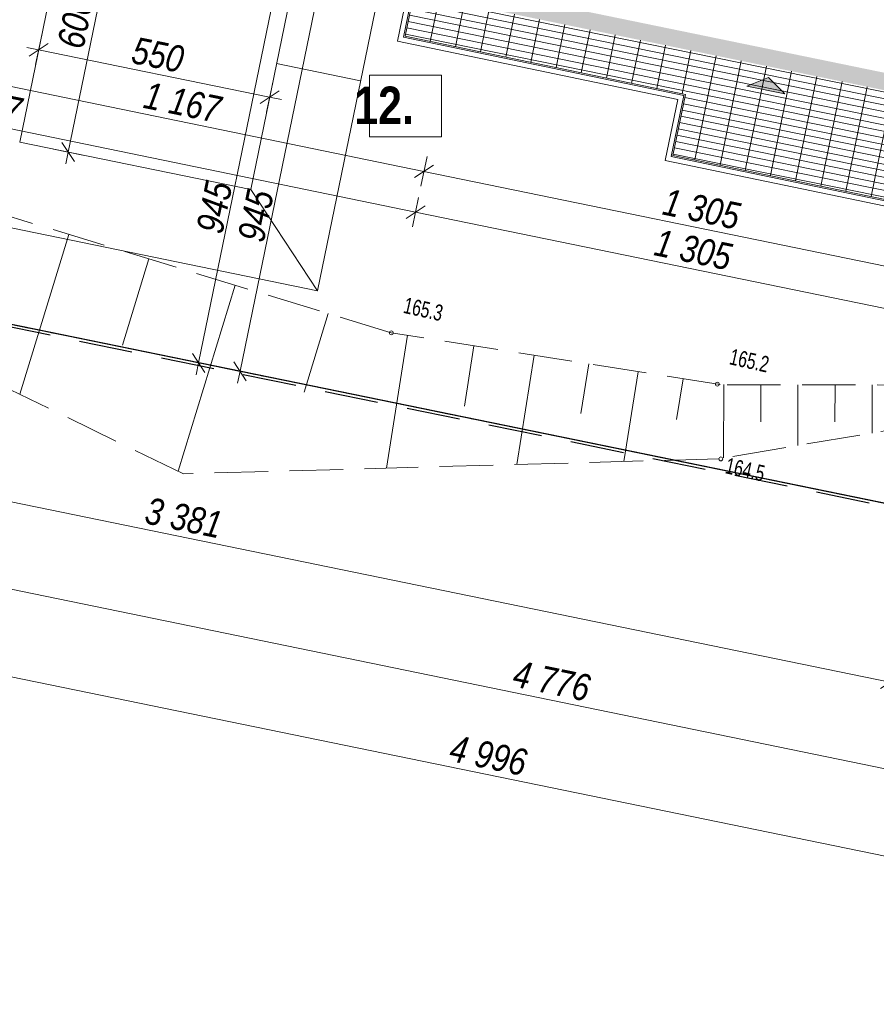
# Model space of a CAD drawing. Header units: millimetres. Extents: x -2869190 to 831897, y -1534405 to -3798.
# Tile 12 of 49: x 23239 to 43218, y -733939 to -710972. Entities that reach past the tile are written whole.
import ezdxf
from ezdxf.xclip import XClip

# ---------------------------------------------------------------- set-up
doc = ezdxf.new("R2010")
doc.units = ezdxf.units.MM
doc.header["$MEASUREMENT"] = 0
doc.header["$XCLIPFRAME"] = 0
for name, pattern in [('1_OTRK', [1750, 1250, -500]), ('1_OTRKG', [1750, 1250, -500]), ('GUZ', [1000, 500, -500]), ('Przerywana długa', [1950, 1250, -700])]:
    doc.linetypes.add(name, pattern=pattern)
for name, color, linetype, lineweight in [('0_Nr_pióra__101', 7, 'Continuous', 5), ('Mapa robocza Poniatowa_1_Dzialki_Nr_pióra__7', 7, 'Continuous', 18), ('Mapa robocza Poniatowa_1_OTR_L_1_Nr_pióra__7', 7, 'Continuous', 18), ('Mapa robocza Poniatowa_1_OTR_T_1_Nr_pióra__7', 7, 'Continuous', 18), ('Mapa robocza Poniatowa_1_Uzytki_Nr_pióra__90', 3, 'Continuous', 18), ('PZT_Nr_pióra__1', 7, 'Continuous', 13), ('PZT_Nr_pióra__101', 7, 'Continuous', 5), ('PZT_Nr_pióra__243', 100, 'Continuous', 25), ('WOD-KAN zbiornik deszcz_Nr_pióra__41', 7, 'Continuous', 15), ('Wymiarowanie - PZT_Nr_pióra__101', 7, 'Continuous', 5), ('Wymiarowanie - PZT_Nr_pióra__161', 7, 'Continuous', 5)]:
    doc.layers.add(name, color=color, linetype=linetype, lineweight=lineweight)
doc.layers.add('PZT', color=7, linetype='Continuous')
doc.layers.add('Wymiarowanie - PZT', color=7, linetype='Continuous')
doc.layers.add('PZT_Nr_pióra__205', color=7, linetype='Continuous', lineweight=5, true_color=0x858585)
doc.layers.add('PZT_Nr_pióra__215', color=7, linetype='Continuous', lineweight=30, true_color=0xd90005)
doc.styles.add('GENERATED_STYLE_1', font='txt')
doc.styles.add('GENERATED_STYLE_3', font='txt')
doc.styles.add('GENERATED_STYLE_6', font='ARIALN.TTF')
doc.dimstyles.new('GENERATED_STYLE__1', dxfattribs={"dimtxt": 625, "dimasz": 356.25, "dimexe": 0.18, "dimexo": 0, "dimgap": 0.09, "dimtad": 1, "dimdec": 0, "dimlfac": 0.1, "dimzin": 0, "dimdsep": 46, "dimtxsty": 'GENERATED_STYLE_3', "dimblk": 'ARROWHEAD_6', "dimblk1": 'ARROWHEAD_6', "dimblk2": 'ARROWHEAD_6', "dimcen": 0.09, "dimclrd": 7, "dimclre": 7, "dimclrt": 7, "dimadec": 1, "dimazin": 0, "dimtfac": 1, "dimtdec": 4, "dimtmove": 0, "dimatfit": 3, "dimfxl": 0, "dimtolj": 1, "dimtzin": 0, "dimarcsym": 0})
doc.dimstyles.new('GENERATED_STYLE__2', dxfattribs={"dimtxt": 625, "dimasz": 356.25, "dimexe": 0.18, "dimexo": 0, "dimgap": 0.09, "dimtad": 1, "dimdec": 0, "dimlfac": 0.1, "dimzin": 0, "dimdsep": 46, "dimtxsty": 'GENERATED_STYLE_3', "dimblk": 'ARROWHEAD_6', "dimblk1": 'ARROWHEAD_6', "dimblk2": 'ARROWHEAD_6', "dimcen": 0.09, "dimclrd": 7, "dimclre": 7, "dimclrt": 7, "dimadec": 1, "dimazin": 0, "dimtfac": 1, "dimtdec": 4, "dimtmove": 2, "dimatfit": 3, "dimfxl": 0, "dimtolj": 1, "dimtzin": 0, "dimarcsym": 0})

# ---------------------------------------------------------------- blocks, each defined once
blk = doc.blocks.new('Rysunek_1_1', base_point=(-1018646, -779702))
at = {"layer": 'Mapa robocza Poniatowa_1_Dzialki_Nr_pióra__7', "linetype": 'Continuous'}
blk.add_line((11237, -715665), (60177, -725685), dxfattribs=at)
at = {"layer": 'Mapa robocza Poniatowa_1_OTR_L_1_Nr_pióra__7', "linetype": '1_OTRKG'}
for p, q in [((31907, -718275), (21287, -715035)), ((39577, -719485), (31907, -718275)), ((49737, -719505), (39577, -719485))]:
    blk.add_line(p, q, dxfattribs=at)
at = {"layer": 'Mapa robocza Poniatowa_1_OTR_L_1_Nr_pióra__7', "linetype": 'Continuous'}
for p, q in [((24383, -715979), (23245, -719710)), ((26249, -716548), (25635, -718561)), ((28261, -717162), (26936, -721506)), ((30433, -717825), (29872, -719663)), ((32283, -718334), (31794, -721432)), ((33832, -718578), (33610, -719983)), ((35236, -718800), (34835, -721346)), ((36510, -719001), (36327, -720155)), ((37664, -719183), (37334, -721276)), ((38711, -719348), (38561, -720297)), ((39661, -719485), (39657, -721193)), ((40526, -719487), (40524, -720352)), ((41391, -719488), (41388, -720903)), ((42256, -719490), (42254, -720355)), ((43121, -719492), (43119, -720613))]:
    blk.add_line(p, q, dxfattribs=at)
at = {"layer": 'Mapa robocza Poniatowa_1_OTR_L_1_Nr_pióra__7', "linetype": '1_OTRK'}
for p, q in [((27057, -721565), (18837, -717565)), ((49737, -719505), (39527, -721215)), ((39527, -721215), (27057, -721565))]:
    blk.add_line(p, q, dxfattribs=at)
at = {"layer": 'Mapa robocza Poniatowa_1_OTR_T_1_Nr_pióra__7', "linetype": 'Continuous'}
for centre in [(31907, -718275), (39511, -719474), (39592, -721217)]:
    blk.add_circle(centre, 45, dxfattribs=at)
at = {"layer": 'Mapa robocza Poniatowa_1_Uzytki_Nr_pióra__90', "linetype": 'GUZ'}
blk.add_line((11237, -715665), (60177, -725685), dxfattribs=at)
at = {"layer": 'Mapa robocza Poniatowa_1_OTR_T_1_Nr_pióra__7', "linetype": 'Continuous', "char_height": 375, "rotation": 347.4, "style": 'GENERATED_STYLE_1'}
for s, insert, attachment_point in [('\\A1;{\\W0.700000x;\\fArial|b0|i0|c238|p38;165.3}', (32164, -717811), 7), ('\\A1;{\\W0.700000x;\\fArial|b0|i0|c238|p38;165.2}', (39769, -719010), 7), ('\\A1;{\\W0.700000x;\\fArial|b0|i0|c238|p38;164.5}', (39754, -721181), 1)]:
    blk.add_mtext(s, dxfattribs=dict(at, insert=insert, attachment_point=attachment_point))
blk = doc.blocks.new('Symbol wejścia 19_2')
at = {"layer": 'PZT_Nr_pióra__1', "linetype": 'Continuous', "lineweight": 0, "true_color": 0xffffff}
blk.add_hatch(color=7, dxfattribs=at).paths.add_polyline_path([(0, 0), (900, 0), (450, 300)])
at = {"layer": 'PZT_Nr_pióra__1', "linetype": 'Continuous'}
for p, q in [((0, 0), (450, 300)), ((900, 0), (450, 300)), ((0, 0), (900, 0))]:
    blk.add_line(p, q, dxfattribs=at)
blk = doc.blocks.new('*D11')
at = {"layer": 'Wymiarowanie - PZT_Nr_pióra__101', "linetype": 'Continuous'}
for p, q in [((10021, -721584), (12172, -722025)), ((12101, -722370), (12242, -721681)), ((12172, -722025), (58955, -731636)), ((58884, -731980), (59025, -731291)), ((58955, -731636), (59230, -731692))]:
    blk.add_line(p, q, dxfattribs=at)
at = {"layer": 'Wymiarowanie - PZT_Nr_pióra__161', "linetype": 'Continuous'}
for p, q in [((12393, -721880), (11950, -722171)), ((58733, -731782), (59176, -731490))]:
    blk.add_line(p, q, dxfattribs=at)
at = {"layer": 'Wymiarowanie - PZT_Nr_pióra__101', "insert": (34707, -726527), "char_height": 625, "attachment_point": 7, "rotation": 348.3916, "style": 'GENERATED_STYLE_3'}
blk.add_mtext('\\A1;{\\fArial Narrow|b0|i1|c238|p34;4\xa0776}', dxfattribs=at)
blk = doc.blocks.new('ARROWHEAD_6')
at = {"color": 0, "linetype": 'Continuous', "lineweight": 0}
for p, q in [((0, 0), (-1, 0)), ((-0.5, -0.5), (0.5, 0.5))]:
    blk.add_line(p, q, dxfattribs=at)
blk = doc.blocks.new('*D14')
at = {"layer": 'Wymiarowanie - PZT_Nr_pióra__101', "linetype": 'Continuous'}
for p, q in [((7208, -706405), (13495, -675605)), ((5553, -714513), (7208, -706405)), ((7553, -706476), (6864, -706335)), ((5898, -714584), (5209, -714443)), ((5497, -714789), (5553, -714513))]:
    blk.add_line(p, q, dxfattribs=at)
at = {"layer": 'Wymiarowanie - PZT_Nr_pióra__161', "linetype": 'Continuous'}
for p, q in [((7062, -706184), (7354, -706627)), ((5407, -714292), (5699, -714734))]:
    blk.add_line(p, q, dxfattribs=at)
at = {"layer": 'Wymiarowanie - PZT_Nr_pióra__101', "insert": (6138, -711022), "char_height": 625, "attachment_point": 7, "rotation": 78.4637, "style": 'GENERATED_STYLE_3'}
blk.add_mtext('\\A1;{\\fArial Narrow|b0|i1|c238|p34;828}', dxfattribs=at)
blk = doc.blocks.new('*D15')
at = {"layer": 'Wymiarowanie - PZT_Nr_pióra__101', "linetype": 'Continuous'}
for p, q in [((13495, -675605), (13551, -675329)), ((7208, -706405), (13495, -675605)), ((13839, -675675), (13150, -675535))]:
    blk.add_line(p, q, dxfattribs=at)
at = {"layer": 'Wymiarowanie - PZT_Nr_pióra__161', "linetype": 'Continuous'}
for p, q in [((13641, -675826), (13349, -675384)), ((7062, -706184), (7354, -706627))]:
    blk.add_line(p, q, dxfattribs=at)
at = {"layer": 'Wymiarowanie - PZT_Nr_pióra__101', "insert": (10049, -691862), "char_height": 625, "attachment_point": 7, "rotation": 78.4637, "style": 'GENERATED_STYLE_3'}
blk.add_mtext('\\A1;{\\fArial Narrow|b0|i1|c238|p34;3\xa0144}', dxfattribs=at)
blk = doc.blocks.new('*D16')
at = {"layer": 'Wymiarowanie - PZT_Nr_pióra__101', "linetype": 'Continuous'}
for p, q in [((10353, -719969), (10494, -719280)), ((10148, -719568), (10424, -719625)), ((10424, -719625), (43537, -726427)), ((43467, -726771), (43608, -726083))]:
    blk.add_line(p, q, dxfattribs=at)
at = {"layer": 'Wymiarowanie - PZT_Nr_pióra__161', "linetype": 'Continuous'}
for p, q in [((10645, -719479), (10202, -719771)), ((43759, -726281), (43316, -726573))]:
    blk.add_line(p, q, dxfattribs=at)
at = {"layer": 'Wymiarowanie - PZT_Nr_pióra__101', "insert": (26124, -722722), "char_height": 625, "attachment_point": 7, "rotation": 348.3916, "style": 'GENERATED_STYLE_3'}
blk.add_mtext('\\A1;{\\fArial Narrow|b0|i1|c238|p34;3\xa0381}', dxfattribs=at)
blk = doc.blocks.new('*D18')
at = {"layer": 'Wymiarowanie - PZT_Nr_pióra__101', "linetype": 'Continuous'}
for p, q in [((9401, -705663), (11262, -696544)), ((7513, -714913), (9401, -705663)), ((9745, -705734), (9056, -705593)), ((7857, -714984), (7168, -714843)), ((7457, -715189), (7513, -714913))]:
    blk.add_line(p, q, dxfattribs=at)
at = {"layer": 'Wymiarowanie - PZT_Nr_pióra__161', "linetype": 'Continuous'}
for p, q in [((9255, -705442), (9547, -705885)), ((7367, -714692), (7659, -715134))]:
    blk.add_line(p, q, dxfattribs=at)
at = {"layer": 'Wymiarowanie - PZT_Nr_pióra__101', "insert": (8214, -710851), "char_height": 625, "attachment_point": 7, "rotation": 78.4637, "style": 'GENERATED_STYLE_3'}
blk.add_mtext('\\A1;{\\fArial Narrow|b0|i1|c238|p34;944}', dxfattribs=at)
blk = doc.blocks.new('*D24')
at = {"layer": 'Wymiarowanie - PZT_Nr_pióra__101', "linetype": 'Continuous'}
for p, q in [((9548, -723887), (9690, -723198)), ((9343, -723486), (9619, -723543)), ((9619, -723543), (58552, -733595)), ((58481, -733939), (58623, -733251)), ((58552, -733595), (58828, -733652))]:
    blk.add_line(p, q, dxfattribs=at)
at = {"layer": 'Wymiarowanie - PZT_Nr_pióra__161', "linetype": 'Continuous'}
for p, q in [((9840, -723397), (9397, -723689)), ((58331, -733741), (58774, -733449))]:
    blk.add_line(p, q, dxfattribs=at)
at = {"layer": 'Wymiarowanie - PZT_Nr_pióra__101', "insert": (33229, -728265), "char_height": 625, "attachment_point": 7, "rotation": 348.3916, "style": 'GENERATED_STYLE_3'}
blk.add_mtext('\\A1;{\\fArial Narrow|b0|i1|c238|p34;4\xa0996}', dxfattribs=at)
blk = doc.blocks.new('*D51')
at = {"layer": 'Wymiarowanie - PZT_Nr_pióra__101', "linetype": 'Continuous'}
for p, q in [((30279, -709921), (32151, -700803)), ((28378, -719174), (30279, -709921)), ((30623, -709991), (29934, -709850)), ((28722, -719245), (28033, -719103)), ((28321, -719450), (28378, -719174))]:
    blk.add_line(p, q, dxfattribs=at)
at = {"layer": 'Wymiarowanie - PZT_Nr_pióra__161', "linetype": 'Continuous'}
for p, q in [((30133, -709699), (30424, -710142)), ((28232, -718953), (28524, -719395))]:
    blk.add_line(p, q, dxfattribs=at)
at = {"layer": 'Wymiarowanie - PZT_Nr_pióra__101', "insert": (28937, -716194), "char_height": 625, "attachment_point": 7, "rotation": 78.3916, "style": 'GENERATED_STYLE_3'}
blk.add_mtext('\\A1;{\\fArial Narrow|b0|i1|c238|p34;945}', dxfattribs=at)
blk = doc.blocks.new('*D58')
at = {"layer": 'Wymiarowanie - PZT_Nr_pióra__101', "linetype": 'Continuous'}
for p, q in [((12059, -711626), (12201, -710937)), ((11854, -711225), (12130, -711281)), ((12130, -711281), (32473, -715460)), ((32402, -715804), (32544, -715116)), ((32473, -715460), (45251, -718085))]:
    blk.add_line(p, q, dxfattribs=at)
at = {"layer": 'Wymiarowanie - PZT_Nr_pióra__161', "linetype": 'Continuous'}
for p, q in [((12351, -711135), (11909, -711427)), ((32694, -715314), (32252, -715606))]:
    blk.add_line(p, q, dxfattribs=at)
at = {"layer": 'Wymiarowanie - PZT_Nr_pióra__101', "insert": (21445, -713067), "char_height": 625, "attachment_point": 7, "rotation": 348.3916, "style": 'GENERATED_STYLE_3'}
blk.add_mtext('\\A1;{\\fArial Narrow|b0|i1|c238|p34;2\xa0077}', dxfattribs=at)
blk = doc.blocks.new('*D59')
at = {"layer": 'Wymiarowanie - PZT_Nr_pióra__101', "linetype": 'Continuous'}
for p, q in [((12130, -711281), (32473, -715460)), ((32402, -715804), (32544, -715116)), ((32473, -715460), (45251, -718085)), ((45180, -718429), (45322, -717741)), ((45251, -718085), (61071, -721335))]:
    blk.add_line(p, q, dxfattribs=at)
at = {"layer": 'Wymiarowanie - PZT_Nr_pióra__161', "linetype": 'Continuous'}
for p, q in [((32694, -715314), (32252, -715606)), ((45473, -717939), (45030, -718231))]:
    blk.add_line(p, q, dxfattribs=at)
at = {"layer": 'Wymiarowanie - PZT_Nr_pióra__101', "insert": (38006, -716469), "char_height": 625, "attachment_point": 7, "rotation": 348.3916, "style": 'GENERATED_STYLE_3'}
blk.add_mtext('\\A1;{\\fArial Narrow|b0|i1|c238|p34;1\xa0305}', dxfattribs=at)
blk = doc.blocks.new('*D74')
at = {"layer": 'Wymiarowanie - PZT_Nr_pióra__101', "linetype": 'Continuous'}
for p, q in [((29313, -709722), (31186, -700605)), ((29658, -709793), (28969, -709651)), ((27412, -718976), (29313, -709722)), ((27757, -719047), (27068, -718906)), ((27356, -719252), (27412, -718976))]:
    blk.add_line(p, q, dxfattribs=at)
at = {"layer": 'Wymiarowanie - PZT_Nr_pióra__161', "linetype": 'Continuous'}
for p, q in [((29167, -709501), (29459, -709944)), ((27266, -718755), (27558, -719198))]:
    blk.add_line(p, q, dxfattribs=at)
at = {"layer": 'Wymiarowanie - PZT_Nr_pióra__101', "insert": (27971, -715996), "char_height": 625, "attachment_point": 7, "rotation": 78.3916, "style": 'GENERATED_STYLE_3'}
blk.add_mtext('\\A1;{\\fArial Narrow|b0|i1|c238|p34;945}', dxfattribs=at)
blk = doc.blocks.new('*D83')
at = {"layer": 'Wymiarowanie - PZT_Nr_pióra__101', "linetype": 'Continuous'}
for p, q in [((32739, -714166), (32597, -714854)), ((45446, -717135), (32668, -714510)), ((45517, -716790), (45376, -717479)), ((56192, -719342), (45446, -717135))]:
    blk.add_line(p, q, dxfattribs=at)
at = {"layer": 'Wymiarowanie - PZT_Nr_pióra__161', "linetype": 'Continuous'}
for p, q in [((32447, -714656), (32889, -714364)), ((45225, -717281), (45668, -716989))]:
    blk.add_line(p, q, dxfattribs=at)
at = {"layer": 'Wymiarowanie - PZT_Nr_pióra__101', "insert": (38201, -715519), "char_height": 625, "attachment_point": 7, "rotation": 348.3916, "style": 'GENERATED_STYLE_3'}
blk.add_mtext('\\A1;{\\fArial Narrow|b0|i1|c238|p34;1\xa0305}', dxfattribs=at)
blk = doc.blocks.new('*D84')
at = {"layer": 'Wymiarowanie - PZT_Nr_pióra__101', "linetype": 'Continuous'}
for p, q in [((21304, -711817), (21163, -712505)), ((32668, -714510), (21233, -712161)), ((32739, -714166), (32597, -714854)), ((45446, -717135), (32668, -714510))]:
    blk.add_line(p, q, dxfattribs=at)
at = {"layer": 'Wymiarowanie - PZT_Nr_pióra__161', "linetype": 'Continuous'}
for p, q in [((21012, -712307), (21455, -712015)), ((32447, -714656), (32889, -714364))]:
    blk.add_line(p, q, dxfattribs=at)
at = {"layer": 'Wymiarowanie - PZT_Nr_pióra__101', "insert": (26094, -713032), "char_height": 625, "attachment_point": 7, "rotation": 348.3916, "style": 'GENERATED_STYLE_3'}
blk.add_mtext('\\A1;{\\fArial Narrow|b0|i1|c238|p34;1\xa0167}', dxfattribs=at)
blk = doc.blocks.new('*D85')
at = {"layer": 'Wymiarowanie - PZT_Nr_pióra__101', "linetype": 'Continuous'}
for p, q in [((18953, -711334), (18812, -712022)), ((21233, -712161), (18882, -711678)), ((21304, -711817), (21163, -712505)), ((32668, -714510), (21233, -712161))]:
    blk.add_line(p, q, dxfattribs=at)
at = {"layer": 'Wymiarowanie - PZT_Nr_pióra__161', "linetype": 'Continuous'}
for p, q in [((18661, -711824), (19104, -711532)), ((21012, -712307), (21455, -712015))]:
    blk.add_line(p, q, dxfattribs=at)
at = {"layer": 'Wymiarowanie - PZT_Nr_pióra__101', "insert": (19495, -711676), "char_height": 625, "attachment_point": 7, "rotation": 348.3916, "style": 'GENERATED_STYLE_3'}
blk.add_mtext('\\A1;{\\fArial Narrow|b0|i1|c238|p34;240}', dxfattribs=at)
blk = doc.blocks.new('*D101')
at = {"layer": 'Wymiarowanie - PZT_Nr_pióra__101', "linetype": 'Continuous'}
for p, q in [((23611, -712018), (23752, -711329)), ((23406, -711617), (23681, -711674)), ((23681, -711674), (29069, -712780)), ((28998, -713125), (29140, -712436)), ((29069, -712780), (29344, -712837))]:
    blk.add_line(p, q, dxfattribs=at)
at = {"layer": 'Wymiarowanie - PZT_Nr_pióra__161', "linetype": 'Continuous'}
for p, q in [((23903, -711528), (23460, -711819)), ((28847, -712926), (29290, -712634))]:
    blk.add_line(p, q, dxfattribs=at)
at = {"layer": 'Wymiarowanie - PZT_Nr_pióra__101', "insert": (25813, -711984), "char_height": 625, "attachment_point": 7, "rotation": 348.3916, "style": 'GENERATED_STYLE_3'}
blk.add_mtext('\\A1;{\\fArial Narrow|b0|i1|c238|p34;550}', dxfattribs=at)
blk = doc.blocks.new('*D102')
at = {"layer": 'Wymiarowanie - PZT_Nr_pióra__101', "linetype": 'Continuous'}
for p, q in [((25575, -708183), (25632, -707908)), ((24368, -714060), (25575, -708183)), ((25920, -708254), (25231, -708112)), ((24713, -714131), (24024, -713990)), ((24312, -714336), (24368, -714060))]:
    blk.add_line(p, q, dxfattribs=at)
at = {"layer": 'Wymiarowanie - PZT_Nr_pióra__161', "linetype": 'Continuous'}
for p, q in [((25721, -708404), (25430, -707962)), ((24222, -713839), (24514, -714282))]:
    blk.add_line(p, q, dxfattribs=at)
at = {"layer": 'Wymiarowanie - PZT_Nr_pióra__101', "insert": (24729, -711684), "char_height": 625, "attachment_point": 7, "rotation": 78.3916, "style": 'GENERATED_STYLE_3'}
blk.add_mtext('\\A1;{\\fArial Narrow|b0|i1|c238|p34;600}', dxfattribs=at)
blk = doc.blocks.new('Etykieta_11', base_point=(32240, -713707))
at = {"layer": '0_Nr_pióra__101', "linetype": 'Continuous'}
for p, q in [((33080, -712263), (31400, -712263)), ((31400, -712263), (31400, -713704)), ((33080, -713704), (33080, -712263)), ((31400, -713704), (33080, -713704))]:
    blk.add_line(p, q, dxfattribs=at)
at = {"layer": '0_Nr_pióra__101', "insert": (33080, -712533), "char_height": 875, "attachment_point": 3, "style": 'GENERATED_STYLE_6'}
blk.add_mtext('\\A1;{\\pt0,101000;\\fArial Narrow|b1|i0|c238|p34;12. \\fArial Narrow|b1|i0|c238|p34;\\A1{\\H.66x;\\S^  ;}\\fArial Narrow|b1|i0|c238|p34;\\fArial Narrow|b1|i0|c238|p34;\\A1{\\H.66x;\\S^  ;}\\fArial Narrow|b1|i0|c238|p34;\\fArial Narrow|b1|i0|c238|p34;\\fArial Narrow|b1|i0|c238|p34;\\fArial Narrow|b1|i0|c238|p34;\\fArial Narrow|b1|i0|c238|p34;\\fArial Narrow|b1|i0|c238|p34;\\fArial Narrow|b1|i0|c238|p34;\\fArial Narrow|b1|i0|c238|p34;\\fArial Narrow|b1|i0|c238|p34;\\fArial Narrow|b1|i0|c238|p34;\\fArial Narrow|b1|i0|c238|p34;\\fArial Narrow|b1|i0|c238|p34;\\fArial Narrow|b1|i0|c238|p34;\\fArial Narrow|b1|i0|c238|p34;\\fArial Narrow|b1|i0|c238|p34;\\fArial Narrow|b1|i0|c238|p34;\\fArial Narrow|b1|i0|c238|p34;\\fArial Narrow|b1|i0|c238|p34;\\fArial Narrow|b1|i0|c238|p34;\\fArial Narrow|b1|i0|c238|p34;\\fArial Narrow|b1|i0|c238|p34;\\fArial Narrow|b1|i0|c238|p34;\\fArial Narrow|b1|i0|c238|p34;\\fArial Narrow|b1|i0|c238|p34;\\fArial Narrow|b1|i0|c238|p34;\\fArial Narrow|b1|i0|c238|p34;}', dxfattribs=at)

msp = doc.modelspace()

# ---------------------------------------------------------------- hatches: boundary and pattern name
at = {"layer": 'PZT_Nr_pióra__1', "linetype": 'Continuous'}
h = msp.add_hatch(color=256, dxfattribs=at)
h.paths.add_polyline_path([(35348.8, -701460.2), (48127, -704085.2), (46254.1, -713202.3), (33475.9, -710577.4)])
h.paths.add_polyline_path([(47749.2, -704334.2), (35597.9, -701838), (33869.9, -710249.9), (46021.2, -712746.1)], flags=0)
at = {"layer": 'PZT_Nr_pióra__205', "linetype": 'Continuous'}
h = msp.add_hatch(dxfattribs=at)
h.set_pattern_fill('Siatka_60_kopia', color=256, style=0, pattern_type=2)
h.set_pattern_definition([(348.5, (0, 0), (29.90519, 146.988706), []), (78.5, (0, 0), (-587.9548, 119.62076), [])])
h.paths.add_polyline_path([(17404.4, -696552), (17621.7, -695494.1), (17876.7, -695546.5, 0.4142136), (18290, -695274.1), (18315.4, -696739.2), (17279.1, -701783.8), (30894.1, -704581.1), (31779.1, -700366.3, -0.4139475), (32586.9, -699824.1), (48553, -703110.5, -0.3485175), (49008.4, -703871.7), (47159.2, -712873.2), (47305.8, -712903.3), (47275.6, -713050.2), (50802, -713774.6), (50832.2, -713627.7), (50979.1, -713657.9), (51955, -708907.1), (55481.4, -709631.5), (56155.5, -706350), (56155.6, -706350, -1.0581874), (56841, -706490.8), (56841.2, -706490.8), (56167.1, -709772.3), (59987.3, -710557.1), (61023.6, -705512.4), (60876.7, -705482.2), (61193.1, -703941.9, 0.3923424), (61560.8, -704498), (62151, -704621.1), (60592.1, -712209.6), (57776, -711631.1), (56494.2, -717870.8), (53739.1, -717304.8), (38472, -714136.4), (38766.6, -712716.6), (32226, -711359.2), (33050.9, -707351.3), (26370.9, -705979.1), (26659.2, -704578.5), (16197.1, -702429.3)])
h.paths.add_polyline_path([(31341.5, -705875.4), (32317, -701126.3), (35291.9, -701737.4), (35348.8, -701460.2), (48127, -704085.2), (46254.1, -713202.3), (33475.9, -710577.4), (34316.3, -706486.5)], flags=0)

# ---------------------------------------------------------------- linework, layer by layer
at = {"layer": 'PZT_Nr_pióra__1', "linetype": 'Continuous'}
msp.add_line((31189, -712398.8), (29229.9, -711996.4), dxfattribs=at)
at = {"layer": 'PZT_Nr_pióra__101', "linetype": 'Continuous', "flags": 128}
for points in [[(53855.4, -717482.2), (38292.6, -714252.4), (38587.3, -712832.6), (32048.9, -711475.6), (32873.7, -707468.3), (26194.2, -706093.5), (26482, -704695.2), (16020, -702546), (17505, -695317)], [(53768.5, -717310.9), (53762.3, -717340.3), (38436.5, -714159.6), (38731.1, -712739.9), (32190.6, -711382.5), (33015.4, -707374.7), (26336, -706000), (26623.8, -704601.8), (16161.7, -702452.6), (17598.4, -695458.7)], [(53739.1, -717304.8), (38472, -714136.4), (38766.6, -712716.6), (32226, -711359.2), (33050.9, -707351.3), (26370.9, -705979.1), (26659.2, -704578.5), (16197.1, -702429.3), (17621.7, -695494.1)], [(30289.1, -706784), (33050.9, -707351.3), (32226, -711359.2), (38766.6, -712716.6), (38472, -714136.4), (53739.1, -717304.8)]]:
    msp.add_lwpolyline(points, dxfattribs=at)
at = {"layer": 'PZT_Nr_pióra__215', "linetype": 'Continuous', "flags": 128}
msp.add_lwpolyline([(68207.2, -686594.7), (60177.2, -725684.7), (11237.2, -715664.7), (19177.2, -676764.7)], close=True, dxfattribs=at)
at = {"layer": 'PZT_Nr_pióra__243', "linetype": 'Przerywana długa'}
msp.add_line((60242.9, -725768.4), (11155.7, -715714.5), dxfattribs=at)
at = {"layer": 'WOD-KAN zbiornik deszcz_Nr_pióra__41', "linetype": 'Continuous'}
msp.add_line((30182.9, -717296.6), (28626.3, -714935), dxfattribs=at)
at = {"layer": 'WOD-KAN zbiornik deszcz_Nr_pióra__41', "linetype": 'Continuous', "flags": 128}
for points in [[(32195.1, -707501.1), (22889.4, -705589.5), (20877.2, -715385), (30182.9, -717296.6)], [(29833.6, -709057.8), (24446.1, -707951), (23238.8, -713828.3), (28626.3, -714935)]]:
    msp.add_lwpolyline(points, close=True, dxfattribs=at)

# ---------------------------------------------------------------- block references
at = {"linetype": 'Continuous'}
msp.add_blockref('Etykieta_11', (32240.5, -713706.6), dxfattribs=at)
at = {"layer": 'PZT', "linetype": 'Continuous'}
ref = msp.add_blockref('Rysunek_1_1', (-1018646.4, -779702.2), dxfattribs=at)
XClip(ref).set_block_clipping_path([(-2869189.9993924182, -1534404.713409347), (831897.1808271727, -24999.7134100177)])
at = {"layer": 'PZT_Nr_pióra__1', "linetype": 'Continuous', "xscale": -1, "zscale": 1000, "rotation": 348.3915960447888}
msp.add_blockref('Symbol wejścia 19_2', (41084.1, -712701.7), dxfattribs=at)

# ---------------------------------------------------------------- dimensions: what is measured, and where the dimension line sits
at = {"layer": 'Wymiarowanie - PZT', "linetype": 'Continuous'}
for base, p1, p2, angle, dimstyle, picture, middle, turn in [((13494.9, -675604.9), (32048.9, -711475.6), (19177.2, -676764.7), 78.46371, 'GENERATED_STYLE__1', '*D15', (9956.5, -690752.5), 78.46371), ((7208.1, -706405.3), (7512.8, -714913.2), (32048.9, -711475.6), 78.46371, 'GENERATED_STYLE__1', '*D14', (5974.3, -710262.6), 78.46371), ((9400.8, -705663.3), (28378, -719172.1), (33475.9, -710577.4), 78.46371, 'GENERATED_STYLE__1', '*D18', (8050.4, -710091.6), 78.46371), ((29313.2, -709722.2), (27420.6, -718978.1), (33475.9, -710577.4), 78.3916, 'GENERATED_STYLE__2', '*D74', (27808.4, -715236.7), 78.3916), ((30278.5, -709920.5), (28383.5, -719175.3), (33475.9, -710577.4), 78.3916, 'GENERATED_STYLE__2', '*D51', (28773.7, -715434.7), 78.3916), ((58954.7, -731635.8), (16197.1, -702429.3), (60177.2, -725684.7), 348.3916, 'GENERATED_STYLE__1', '*D11', (35816.3, -726436), 348.3916), ((25575.5, -708183), (23238.8, -713828.3), (24446.1, -707951), 78.3916, 'GENERATED_STYLE__1', '*D102', (24565.7, -710924.5), 78.3916), ((18882.3, -711678), (21785.4, -709473.1), (19434.5, -708990.1), 168.3916, 'GENERATED_STYLE__1', '*D85', (20255, -711513.3), 348.3916), ((21233.2, -712160.9), (33475.9, -710577.4), (21785.4, -709473.1), 168.3916, 'GENERATED_STYLE__1', '*D84', (27203.8, -712940.8), 348.3916), ((32472.9, -715460.1), (12441.7, -709763.5), (33475.9, -710577.4), 348.3916, 'GENERATED_STYLE__1', '*D58', (22554.6, -712976), 348.3916), ((45251.1, -718085), (33475.9, -710577.4), (46254.1, -713202.3), 348.3916, 'GENERATED_STYLE__1', '*D59', (39115.2, -716377.9), 348.3916), ((32668.1, -714509.9), (46254.1, -713202.3), (33475.9, -710577.4), 168.3916, 'GENERATED_STYLE__1', '*D83', (39310.4, -715427.7), 348.3916), ((29068.9, -712780.3), (23238.8, -713828.3), (28626.3, -714935), 348.3916, 'GENERATED_STYLE__1', '*D101', (26572.3, -711820.8), 348.3916), ((43537.5, -726427), (11237.2, -715664.7), (46254.1, -713202.3), 348.3916, 'GENERATED_STYLE__1', '*D16', (27233.7, -722631.2), 348.3916), ((58552.2, -733594.9), (11237.2, -715664.7), (60177.2, -725684.7), 348.3916, 'GENERATED_STYLE__1', '*D24', (34338.7, -728174.3), 348.3916)]:
    dim = msp.add_linear_dim(base=base, p1=p1, p2=p2, angle=angle, dimstyle=dimstyle, dxfattribs=at)
    dim.commit()
    dim.dimension.update_dxf_attribs({"geometry": picture, "text_midpoint": middle, "dimtype": 160, "text_rotation": turn})

doc.saveas('drawing.dxf')
